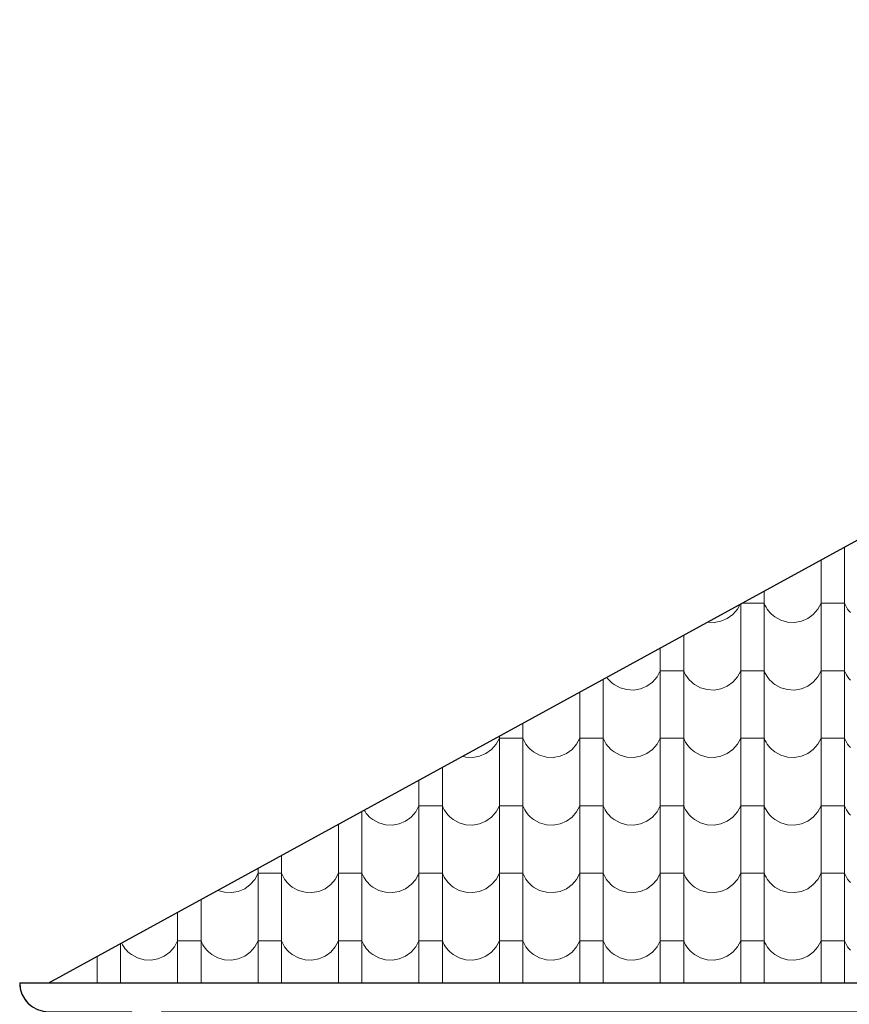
# Model space of a CAD drawing. Header units: millimetres. Extents: x -61343 to 9939, y -6894 to 7453.
# Tile 178 of 255: x 802 to 1142, y -5471 to -5067. Entities that reach past the tile are written whole.
import ezdxf

# ---------------------------------------------------------------- set-up
doc = ezdxf.new("R2010")
doc.units = ezdxf.units.MM
doc.header["$MEASUREMENT"] = 0
doc.layers.add('810-G Ogólne', color=7, linetype='Continuous')
doc.layers.add('990-D Import IFC', color=7, linetype='Continuous')

# ---------------------------------------------------------------- blocks, each defined once
blk = doc.blocks.new('*X1830', base_point=(515069.4, 47309.9))
at = {"layer": '990-D Import IFC', "color": 251, "linetype": 'Continuous', "lineweight": 13, "true_color": 0x6a6a6a}
for p, q in [((521387.5, -40653.9), (521387.5, -40776.1)), ((521291.4, -40706.5), (521291.4, -40776.1)), ((521291.4, -40776.1), (521291.4, -41053.1)), ((521387.5, -40776.1), (521387.5, -41053.1)), ((521057.5, -40834.6), (521057.5, -41053.1)), ((520929.4, -40930.7), (520948.1, -40909.2)), ((520948.1, -40909.2), (520959.1, -40888.4)), ((520961.4, -40887.2), (520961.4, -41053.1)), ((521009.4, -40884.2), (520966.9, -40884.2)), ((521057.5, -40884.2), (521009.4, -40884.2)), ((521057.5, -40884.2), (521061.1, -40892.5)), ((521061.1, -40892.5), (521065.4, -40900.6)), ((521065.4, -40900.6), (521070.2, -40908.3)), ((521070.2, -40908.3), (521075.5, -40915.7)), ((521259.4, -40930.7), (521278.1, -40909.2)), ((521278.1, -40909.2), (521291.4, -40884.2)), ((521339.4, -40884.2), (521291.4, -40884.2)), ((521387.5, -40884.2), (521339.4, -40884.2)), ((521387.5, -40884.2), (521391.1, -40892.5)), ((521391.1, -40892.5), (521395.4, -40900.6)), ((521395.4, -40900.6), (521400.2, -40908.3)), ((521400.2, -40908.3), (521405.5, -40915.7)), ((520880.4, -40958.5), (520906.5, -40947.4)), ((520906.5, -40947.4), (520929.4, -40930.7)), ((521075.5, -40915.7), (521081.4, -40922.6)), ((521081.4, -40922.6), (521087.8, -40929.1)), ((521087.8, -40929.1), (521094.6, -40935.2)), ((521094.6, -40935.2), (521101.9, -40940.7)), ((521101.9, -40940.7), (521126.7, -40954.4)), ((521210.4, -40958.5), (521236.5, -40947.4)), ((521236.5, -40947.4), (521259.4, -40930.7)), ((521405.5, -40915.7), (521411.4, -40922.6)), ((520824.6, -40962.1), (520852.4, -40963.5)), ((520852.4, -40963.5), (520880.4, -40958.5)), ((521126.7, -40954.4), (521154.1, -40962.1)), ((521154.1, -40962.1), (521182.4, -40963.5)), ((521182.4, -40963.5), (521210.4, -40958.5)), ((520727.5, -41015.3), (520727.5, -41053.1)), ((520631.4, -41067.9), (520631.4, -41330.1)), ((520727.5, -41053.1), (520727.5, -41330.1)), ((520961.4, -41053.1), (520961.4, -41330.1)), ((521057.5, -41053.1), (521057.5, -41330.1)), ((521291.4, -41053.1), (521291.4, -41330.1)), ((521387.5, -41053.1), (521387.5, -41330.1)), ((520412.1, -41187.9), (520415.5, -41192.7)), ((520415.5, -41192.7), (520421.4, -41199.6)), ((520599.4, -41207.7), (520618.1, -41186.2)), ((520618.1, -41186.2), (520631.4, -41161.2)), ((520679.4, -41161.2), (520631.4, -41161.2)), ((520727.5, -41161.2), (520679.4, -41161.2)), ((520727.5, -41161.2), (520731.1, -41169.5)), ((520731.1, -41169.5), (520735.4, -41177.6)), ((520735.4, -41177.6), (520740.2, -41185.3)), ((520740.2, -41185.3), (520745.5, -41192.7)), ((520745.5, -41192.7), (520751.4, -41199.6)), ((520929.4, -41207.7), (520948.1, -41186.2)), ((520948.1, -41186.2), (520961.4, -41161.2)), ((521009.4, -41161.2), (520961.4, -41161.2)), ((521057.5, -41161.2), (521009.4, -41161.2)), ((521057.5, -41161.2), (521061.1, -41169.5)), ((521061.1, -41169.5), (521065.4, -41177.6)), ((521065.4, -41177.6), (521070.2, -41185.3)), ((521070.2, -41185.3), (521075.5, -41192.7)), ((521075.5, -41192.7), (521081.4, -41199.6)), ((521259.4, -41207.7), (521278.1, -41186.2)), ((521278.1, -41186.2), (521291.4, -41161.2)), ((521339.4, -41161.2), (521291.4, -41161.2)), ((521387.5, -41161.2), (521339.4, -41161.2)), ((521387.5, -41161.2), (521391.1, -41169.5)), ((521391.1, -41169.5), (521395.4, -41177.6)), ((521395.4, -41177.6), (521400.2, -41185.3)), ((521400.2, -41185.3), (521405.5, -41192.7)), ((521405.5, -41192.7), (521411.4, -41199.6)), ((520397.5, -41196), (520397.5, -41330.1)), ((520421.4, -41199.6), (520427.8, -41206.1)), ((520427.8, -41206.1), (520434.6, -41212.2)), ((520434.6, -41212.2), (520441.9, -41217.7)), ((520441.9, -41217.7), (520466.7, -41231.4)), ((520466.7, -41231.4), (520494.1, -41239.1)), ((520522.4, -41240.5), (520550.4, -41235.5)), ((520550.4, -41235.5), (520576.5, -41224.4)), ((520576.5, -41224.4), (520599.4, -41207.7)), ((520751.4, -41199.6), (520757.8, -41206.1)), ((520757.8, -41206.1), (520764.6, -41212.2)), ((520764.6, -41212.2), (520771.9, -41217.7)), ((520771.9, -41217.7), (520796.7, -41231.4)), ((520796.7, -41231.4), (520824.1, -41239.1)), ((520852.4, -41240.5), (520880.4, -41235.5)), ((520880.4, -41235.5), (520906.5, -41224.4)), ((520906.5, -41224.4), (520929.4, -41207.7)), ((521081.4, -41199.6), (521087.8, -41206.1)), ((521087.8, -41206.1), (521094.6, -41212.2)), ((521094.6, -41212.2), (521101.9, -41217.7)), ((521101.9, -41217.7), (521126.7, -41231.4)), ((521126.7, -41231.4), (521154.1, -41239.1)), ((521182.4, -41240.5), (521210.4, -41235.5)), ((521210.4, -41235.5), (521236.5, -41224.4)), ((521236.5, -41224.4), (521259.4, -41207.7)), ((520301.4, -41248.6), (520301.4, -41330.1)), ((520494.1, -41239.1), (520522.4, -41240.5)), ((520824.1, -41239.1), (520852.4, -41240.5)), ((521154.1, -41239.1), (521182.4, -41240.5)), ((520301.4, -41330.1), (520301.4, -41607.1)), ((520397.5, -41330.1), (520397.5, -41607.1)), ((520631.4, -41330.1), (520631.4, -41607.1)), ((520727.5, -41330.1), (520727.5, -41607.1)), ((520961.4, -41330.1), (520961.4, -41607.1)), ((521057.5, -41330.1), (521057.5, -41607.1)), ((521291.4, -41330.1), (521291.4, -41607.1)), ((521387.5, -41330.1), (521387.5, -41607.1)), ((520067.5, -41376.6), (520067.5, -41607.1)), ((519971.4, -41429.2), (519971.4, -41607.1)), ((519939.4, -41484.7), (519958.1, -41463.2)), ((519958.1, -41463.2), (519971.4, -41438.2)), ((520019.4, -41438.2), (519971.4, -41438.2)), ((520067.5, -41438.2), (520019.4, -41438.2)), ((520067.5, -41438.2), (520071.1, -41446.5)), ((520071.1, -41446.5), (520075.4, -41454.6)), ((520075.4, -41454.6), (520080.2, -41462.3)), ((520080.2, -41462.3), (520085.5, -41469.7)), ((520085.5, -41469.7), (520091.4, -41476.6)), ((520091.4, -41476.6), (520097.8, -41483.1)), ((520269.4, -41484.7), (520288.1, -41463.2)), ((520288.1, -41463.2), (520301.4, -41438.2)), ((520349.4, -41438.2), (520301.4, -41438.2)), ((520397.5, -41438.2), (520349.4, -41438.2)), ((520397.5, -41438.2), (520401.1, -41446.5)), ((520401.1, -41446.5), (520405.4, -41454.6)), ((520405.4, -41454.6), (520410.2, -41462.3)), ((520410.2, -41462.3), (520415.5, -41469.7)), ((520415.5, -41469.7), (520421.4, -41476.6)), ((520421.4, -41476.6), (520427.8, -41483.1)), ((520599.4, -41484.7), (520618.1, -41463.2)), ((520618.1, -41463.2), (520631.4, -41438.2)), ((520679.4, -41438.2), (520631.4, -41438.2)), ((520727.5, -41438.2), (520679.4, -41438.2)), ((520727.5, -41438.2), (520731.1, -41446.5)), ((520731.1, -41446.5), (520735.4, -41454.6)), ((520735.4, -41454.6), (520740.2, -41462.3)), ((520740.2, -41462.3), (520745.5, -41469.7)), ((520745.5, -41469.7), (520751.4, -41476.6)), ((520751.4, -41476.6), (520757.8, -41483.1)), ((520929.4, -41484.7), (520948.1, -41463.2)), ((520948.1, -41463.2), (520961.4, -41438.2)), ((521009.4, -41438.2), (520961.4, -41438.2)), ((521057.5, -41438.2), (521009.4, -41438.2)), ((521057.5, -41438.2), (521061.1, -41446.5)), ((521061.1, -41446.5), (521065.4, -41454.6)), ((521065.4, -41454.6), (521070.2, -41462.3)), ((521070.2, -41462.3), (521075.5, -41469.7)), ((521075.5, -41469.7), (521081.4, -41476.6)), ((521081.4, -41476.6), (521087.8, -41483.1)), ((521259.4, -41484.7), (521278.1, -41463.2)), ((521278.1, -41463.2), (521291.4, -41438.2)), ((521339.4, -41438.2), (521291.4, -41438.2)), ((521387.5, -41438.2), (521339.4, -41438.2)), ((521387.5, -41438.2), (521391.1, -41446.5)), ((521391.1, -41446.5), (521395.4, -41454.6)), ((521395.4, -41454.6), (521400.2, -41462.3)), ((521400.2, -41462.3), (521405.5, -41469.7)), ((521405.5, -41469.7), (521411.4, -41476.6)), ((519820, -41512.1), (519834.1, -41516.1)), ((519834.1, -41516.1), (519862.4, -41517.5)), ((519862.4, -41517.5), (519890.4, -41512.5)), ((519890.4, -41512.5), (519916.5, -41501.4)), ((519916.5, -41501.4), (519939.4, -41484.7)), ((520097.8, -41483.1), (520104.6, -41489.2)), ((520104.6, -41489.2), (520111.9, -41494.7)), ((520111.9, -41494.7), (520136.7, -41508.4)), ((520136.7, -41508.4), (520164.1, -41516.1)), ((520164.1, -41516.1), (520192.4, -41517.5)), ((520192.4, -41517.5), (520220.4, -41512.5)), ((520220.4, -41512.5), (520246.5, -41501.4)), ((520246.5, -41501.4), (520269.4, -41484.7)), ((520427.8, -41483.1), (520434.6, -41489.2)), ((520434.6, -41489.2), (520441.9, -41494.7)), ((520441.9, -41494.7), (520466.7, -41508.4)), ((520466.7, -41508.4), (520494.1, -41516.1)), ((520494.1, -41516.1), (520522.4, -41517.5)), ((520522.4, -41517.5), (520550.4, -41512.5)), ((520550.4, -41512.5), (520576.5, -41501.4)), ((520576.5, -41501.4), (520599.4, -41484.7)), ((520757.8, -41483.1), (520764.6, -41489.2)), ((520764.6, -41489.2), (520771.9, -41494.7)), ((520771.9, -41494.7), (520796.7, -41508.4)), ((520796.7, -41508.4), (520824.1, -41516.1)), ((520824.1, -41516.1), (520852.4, -41517.5)), ((520852.4, -41517.5), (520880.4, -41512.5)), ((520880.4, -41512.5), (520906.5, -41501.4)), ((520906.5, -41501.4), (520929.4, -41484.7)), ((521087.8, -41483.1), (521094.6, -41489.2)), ((521094.6, -41489.2), (521101.9, -41494.7)), ((521101.9, -41494.7), (521126.7, -41508.4)), ((521126.7, -41508.4), (521154.1, -41516.1)), ((521154.1, -41516.1), (521182.4, -41517.5)), ((521182.4, -41517.5), (521210.4, -41512.5)), ((521210.4, -41512.5), (521236.5, -41501.4)), ((521236.5, -41501.4), (521259.4, -41484.7)), ((519737.5, -41557.3), (519737.5, -41607.1)), ((519641.4, -41609.9), (519641.4, -41884.1)), ((519737.5, -41607.1), (519737.5, -41884.1)), ((519971.4, -41607.1), (519971.4, -41884.1)), ((520067.5, -41607.1), (520067.5, -41884.1)), ((520301.4, -41607.1), (520301.4, -41884.1)), ((520397.5, -41607.1), (520397.5, -41884.1)), ((520631.4, -41607.1), (520631.4, -41884.1)), ((520727.5, -41607.1), (520727.5, -41884.1)), ((520961.4, -41607.1), (520961.4, -41884.1)), ((521057.5, -41607.1), (521057.5, -41884.1)), ((521291.4, -41607.1), (521291.4, -41884.1)), ((521387.5, -41607.1), (521387.5, -41884.1)), ((519628.1, -41740.2), (519641.4, -41715.2)), ((519689.4, -41715.2), (519641.4, -41715.2)), ((519737.5, -41715.2), (519689.4, -41715.2)), ((519737.5, -41715.2), (519741.1, -41723.5)), ((519958.1, -41740.2), (519971.4, -41715.2)), ((520019.4, -41715.2), (519971.4, -41715.2)), ((520067.5, -41715.2), (520019.4, -41715.2)), ((520067.5, -41715.2), (520071.1, -41723.5)), ((520288.1, -41740.2), (520301.4, -41715.2)), ((520349.4, -41715.2), (520301.4, -41715.2)), ((520397.5, -41715.2), (520349.4, -41715.2)), ((520397.5, -41715.2), (520401.1, -41723.5)), ((520618.1, -41740.2), (520631.4, -41715.2)), ((520679.4, -41715.2), (520631.4, -41715.2)), ((520727.5, -41715.2), (520679.4, -41715.2)), ((520727.5, -41715.2), (520731.1, -41723.5)), ((520948.1, -41740.2), (520961.4, -41715.2)), ((521009.4, -41715.2), (520961.4, -41715.2)), ((521057.5, -41715.2), (521009.4, -41715.2)), ((521057.5, -41715.2), (521061.1, -41723.5)), ((521278.1, -41740.2), (521291.4, -41715.2)), ((521339.4, -41715.2), (521291.4, -41715.2)), ((521387.5, -41715.2), (521339.4, -41715.2)), ((521387.5, -41715.2), (521391.1, -41723.5)), ((519407.5, -41738), (519407.5, -41884.1)), ((519416.3, -41733.1), (519420.2, -41739.3)), ((519420.2, -41739.3), (519425.5, -41746.7)), ((519425.5, -41746.7), (519431.4, -41753.6)), ((519431.4, -41753.6), (519437.8, -41760.1)), ((519437.8, -41760.1), (519444.6, -41766.2)), ((519609.4, -41761.7), (519628.1, -41740.2)), ((519741.1, -41723.5), (519745.4, -41731.6)), ((519745.4, -41731.6), (519750.2, -41739.3)), ((519750.2, -41739.3), (519755.5, -41746.7)), ((519755.5, -41746.7), (519761.4, -41753.6)), ((519761.4, -41753.6), (519767.8, -41760.1)), ((519767.8, -41760.1), (519774.6, -41766.2)), ((519939.4, -41761.7), (519958.1, -41740.2)), ((520071.1, -41723.5), (520075.4, -41731.6)), ((520075.4, -41731.6), (520080.2, -41739.3)), ((520080.2, -41739.3), (520085.5, -41746.7)), ((520085.5, -41746.7), (520091.4, -41753.6)), ((520091.4, -41753.6), (520097.8, -41760.1)), ((520097.8, -41760.1), (520104.6, -41766.2)), ((520269.4, -41761.7), (520288.1, -41740.2)), ((520401.1, -41723.5), (520405.4, -41731.6)), ((520405.4, -41731.6), (520410.2, -41739.3)), ((520410.2, -41739.3), (520415.5, -41746.7)), ((520415.5, -41746.7), (520421.4, -41753.6)), ((520421.4, -41753.6), (520427.8, -41760.1)), ((520427.8, -41760.1), (520434.6, -41766.2)), ((520599.4, -41761.7), (520618.1, -41740.2)), ((520731.1, -41723.5), (520735.4, -41731.6)), ((520735.4, -41731.6), (520740.2, -41739.3)), ((520740.2, -41739.3), (520745.5, -41746.7)), ((520745.5, -41746.7), (520751.4, -41753.6)), ((520751.4, -41753.6), (520757.8, -41760.1)), ((520757.8, -41760.1), (520764.6, -41766.2)), ((520929.4, -41761.7), (520948.1, -41740.2)), ((521061.1, -41723.5), (521065.4, -41731.6)), ((521065.4, -41731.6), (521070.2, -41739.3)), ((521070.2, -41739.3), (521075.5, -41746.7)), ((521075.5, -41746.7), (521081.4, -41753.6)), ((521081.4, -41753.6), (521087.8, -41760.1)), ((521087.8, -41760.1), (521094.6, -41766.2)), ((521259.4, -41761.7), (521278.1, -41740.2)), ((521391.1, -41723.5), (521395.4, -41731.6)), ((521395.4, -41731.6), (521400.2, -41739.3)), ((521400.2, -41739.3), (521405.5, -41746.7)), ((521405.5, -41746.7), (521411.4, -41753.6)), ((519311.4, -41790.6), (519311.4, -41884.1)), ((519444.6, -41766.2), (519451.9, -41771.7)), ((519451.9, -41771.7), (519476.7, -41785.4)), ((519476.7, -41785.4), (519504.1, -41793.1)), ((519504.1, -41793.1), (519532.4, -41794.5)), ((519532.4, -41794.5), (519560.4, -41789.5)), ((519560.4, -41789.5), (519586.5, -41778.4)), ((519586.5, -41778.4), (519609.4, -41761.7)), ((519774.6, -41766.2), (519781.9, -41771.7)), ((519781.9, -41771.7), (519806.7, -41785.4)), ((519806.7, -41785.4), (519834.1, -41793.1)), ((519834.1, -41793.1), (519862.4, -41794.5)), ((519862.4, -41794.5), (519890.4, -41789.5)), ((519890.4, -41789.5), (519916.5, -41778.4)), ((519916.5, -41778.4), (519939.4, -41761.7)), ((520104.6, -41766.2), (520111.9, -41771.7)), ((520111.9, -41771.7), (520136.7, -41785.4)), ((520136.7, -41785.4), (520164.1, -41793.1)), ((520164.1, -41793.1), (520192.4, -41794.5)), ((520192.4, -41794.5), (520220.4, -41789.5)), ((520220.4, -41789.5), (520246.5, -41778.4)), ((520246.5, -41778.4), (520269.4, -41761.7)), ((520434.6, -41766.2), (520441.9, -41771.7)), ((520441.9, -41771.7), (520466.7, -41785.4)), ((520466.7, -41785.4), (520494.1, -41793.1)), ((520494.1, -41793.1), (520522.4, -41794.5)), ((520522.4, -41794.5), (520550.4, -41789.5)), ((520550.4, -41789.5), (520576.5, -41778.4)), ((520576.5, -41778.4), (520599.4, -41761.7)), ((520764.6, -41766.2), (520771.9, -41771.7)), ((520771.9, -41771.7), (520796.7, -41785.4)), ((520796.7, -41785.4), (520824.1, -41793.1)), ((520824.1, -41793.1), (520852.4, -41794.5)), ((520852.4, -41794.5), (520880.4, -41789.5)), ((520880.4, -41789.5), (520906.5, -41778.4)), ((520906.5, -41778.4), (520929.4, -41761.7)), ((521094.6, -41766.2), (521101.9, -41771.7)), ((521101.9, -41771.7), (521126.7, -41785.4)), ((521126.7, -41785.4), (521154.1, -41793.1)), ((521154.1, -41793.1), (521182.4, -41794.5)), ((521182.4, -41794.5), (521210.4, -41789.5)), ((521210.4, -41789.5), (521236.5, -41778.4)), ((521236.5, -41778.4), (521259.4, -41761.7)), ((519077.5, -41918.7), (519077.5, -42161.1)), ((519311.4, -41884.1), (519311.4, -42161.1)), ((519407.5, -41884.1), (519407.5, -42161.1)), ((519641.4, -41884.1), (519641.4, -42161.1)), ((519737.5, -41884.1), (519737.5, -42161.1)), ((519971.4, -41884.1), (519971.4, -42161.1)), ((520067.5, -41884.1), (520067.5, -42161.1)), ((520301.4, -41884.1), (520301.4, -42161.1)), ((520397.5, -41884.1), (520397.5, -42161.1)), ((520631.4, -41884.1), (520631.4, -42161.1)), ((520727.5, -41884.1), (520727.5, -42161.1)), ((520961.4, -41884.1), (520961.4, -42161.1)), ((521057.5, -41884.1), (521057.5, -42161.1)), ((521291.4, -41884.1), (521291.4, -42161.1)), ((521387.5, -41884.1), (521387.5, -42161.1)), ((518968.1, -42017.2), (518981.4, -41992.2)), ((518981.4, -41971.3), (518981.4, -42161.1)), ((519029.4, -41992.2), (518981.4, -41992.2)), ((519077.5, -41992.2), (519029.4, -41992.2)), ((519077.5, -41992.2), (519081.1, -42000.5)), ((519081.1, -42000.5), (519085.4, -42008.6)), ((519298.1, -42017.2), (519311.4, -41992.2)), ((519359.4, -41992.2), (519311.4, -41992.2)), ((519407.5, -41992.2), (519359.4, -41992.2)), ((519407.5, -41992.2), (519411.1, -42000.5)), ((519411.1, -42000.5), (519415.4, -42008.6)), ((519628.1, -42017.2), (519641.4, -41992.2)), ((519689.4, -41992.2), (519641.4, -41992.2)), ((519737.5, -41992.2), (519689.4, -41992.2)), ((519737.5, -41992.2), (519741.1, -42000.5)), ((519741.1, -42000.5), (519745.4, -42008.6)), ((519958.1, -42017.2), (519971.4, -41992.2)), ((520019.4, -41992.2), (519971.4, -41992.2)), ((520067.5, -41992.2), (520019.4, -41992.2)), ((520067.5, -41992.2), (520071.1, -42000.5)), ((520071.1, -42000.5), (520075.4, -42008.6)), ((520288.1, -42017.2), (520301.4, -41992.2)), ((520349.4, -41992.2), (520301.4, -41992.2)), ((520397.5, -41992.2), (520349.4, -41992.2)), ((520397.5, -41992.2), (520401.1, -42000.5)), ((520401.1, -42000.5), (520405.4, -42008.6)), ((520618.1, -42017.2), (520631.4, -41992.2)), ((520679.4, -41992.2), (520631.4, -41992.2)), ((520727.5, -41992.2), (520679.4, -41992.2)), ((520727.5, -41992.2), (520731.1, -42000.5)), ((520731.1, -42000.5), (520735.4, -42008.6)), ((520948.1, -42017.2), (520961.4, -41992.2)), ((521009.4, -41992.2), (520961.4, -41992.2)), ((521057.5, -41992.2), (521009.4, -41992.2)), ((521057.5, -41992.2), (521061.1, -42000.5)), ((521061.1, -42000.5), (521065.4, -42008.6)), ((521278.1, -42017.2), (521291.4, -41992.2)), ((521339.4, -41992.2), (521291.4, -41992.2)), ((521387.5, -41992.2), (521339.4, -41992.2)), ((521387.5, -41992.2), (521391.1, -42000.5)), ((521391.1, -42000.5), (521395.4, -42008.6)), ((518926.5, -42055.4), (518949.4, -42038.7)), ((518949.4, -42038.7), (518968.1, -42017.2)), ((519085.4, -42008.6), (519090.2, -42016.3)), ((519090.2, -42016.3), (519095.5, -42023.7)), ((519095.5, -42023.7), (519101.4, -42030.6)), ((519101.4, -42030.6), (519107.8, -42037.1)), ((519107.8, -42037.1), (519114.6, -42043.2)), ((519114.6, -42043.2), (519121.9, -42048.7)), ((519256.5, -42055.4), (519279.4, -42038.7)), ((519279.4, -42038.7), (519298.1, -42017.2)), ((519415.4, -42008.6), (519420.2, -42016.3)), ((519420.2, -42016.3), (519425.5, -42023.7)), ((519425.5, -42023.7), (519431.4, -42030.6)), ((519431.4, -42030.6), (519437.8, -42037.1)), ((519437.8, -42037.1), (519444.6, -42043.2)), ((519444.6, -42043.2), (519451.9, -42048.7)), ((519586.5, -42055.4), (519609.4, -42038.7)), ((519609.4, -42038.7), (519628.1, -42017.2)), ((519745.4, -42008.6), (519750.2, -42016.3)), ((519750.2, -42016.3), (519755.5, -42023.7)), ((519755.5, -42023.7), (519761.4, -42030.6)), ((519761.4, -42030.6), (519767.8, -42037.1)), ((519767.8, -42037.1), (519774.6, -42043.2)), ((519774.6, -42043.2), (519781.9, -42048.7)), ((519916.5, -42055.4), (519939.4, -42038.7)), ((519939.4, -42038.7), (519958.1, -42017.2)), ((520075.4, -42008.6), (520080.2, -42016.3)), ((520080.2, -42016.3), (520085.5, -42023.7)), ((520085.5, -42023.7), (520091.4, -42030.6)), ((520091.4, -42030.6), (520097.8, -42037.1)), ((520097.8, -42037.1), (520104.6, -42043.2)), ((520104.6, -42043.2), (520111.9, -42048.7)), ((520246.5, -42055.4), (520269.4, -42038.7)), ((520269.4, -42038.7), (520288.1, -42017.2)), ((520405.4, -42008.6), (520410.2, -42016.3)), ((520410.2, -42016.3), (520415.5, -42023.7)), ((520415.5, -42023.7), (520421.4, -42030.6)), ((520421.4, -42030.6), (520427.8, -42037.1)), ((520427.8, -42037.1), (520434.6, -42043.2)), ((520434.6, -42043.2), (520441.9, -42048.7)), ((520576.5, -42055.4), (520599.4, -42038.7)), ((520599.4, -42038.7), (520618.1, -42017.2)), ((520735.4, -42008.6), (520740.2, -42016.3)), ((520740.2, -42016.3), (520745.5, -42023.7)), ((520745.5, -42023.7), (520751.4, -42030.6)), ((520751.4, -42030.6), (520757.8, -42037.1)), ((520757.8, -42037.1), (520764.6, -42043.2)), ((520764.6, -42043.2), (520771.9, -42048.7)), ((520906.5, -42055.4), (520929.4, -42038.7)), ((520929.4, -42038.7), (520948.1, -42017.2)), ((521065.4, -42008.6), (521070.2, -42016.3)), ((521070.2, -42016.3), (521075.5, -42023.7)), ((521075.5, -42023.7), (521081.4, -42030.6)), ((521081.4, -42030.6), (521087.8, -42037.1)), ((521087.8, -42037.1), (521094.6, -42043.2)), ((521094.6, -42043.2), (521101.9, -42048.7)), ((521236.5, -42055.4), (521259.4, -42038.7)), ((521259.4, -42038.7), (521278.1, -42017.2)), ((521395.4, -42008.6), (521400.2, -42016.3)), ((521400.2, -42016.3), (521405.5, -42023.7)), ((521405.5, -42023.7), (521411.4, -42030.6)), ((518815.9, -42061.9), (518816.7, -42062.4)), ((518816.7, -42062.4), (518844.1, -42070.1)), ((518844.1, -42070.1), (518872.4, -42071.5)), ((518872.4, -42071.5), (518900.4, -42066.5)), ((518900.4, -42066.5), (518926.5, -42055.4)), ((519121.9, -42048.7), (519146.7, -42062.4)), ((519146.7, -42062.4), (519174.1, -42070.1)), ((519174.1, -42070.1), (519202.4, -42071.5)), ((519202.4, -42071.5), (519230.4, -42066.5)), ((519230.4, -42066.5), (519256.5, -42055.4)), ((519451.9, -42048.7), (519476.7, -42062.4)), ((519476.7, -42062.4), (519504.1, -42070.1)), ((519504.1, -42070.1), (519532.4, -42071.5)), ((519532.4, -42071.5), (519560.4, -42066.5)), ((519560.4, -42066.5), (519586.5, -42055.4)), ((519781.9, -42048.7), (519806.7, -42062.4)), ((519806.7, -42062.4), (519834.1, -42070.1)), ((519834.1, -42070.1), (519862.4, -42071.5)), ((519862.4, -42071.5), (519890.4, -42066.5)), ((519890.4, -42066.5), (519916.5, -42055.4)), ((520111.9, -42048.7), (520136.7, -42062.4)), ((520136.7, -42062.4), (520164.1, -42070.1)), ((520164.1, -42070.1), (520192.4, -42071.5)), ((520192.4, -42071.5), (520220.4, -42066.5)), ((520220.4, -42066.5), (520246.5, -42055.4)), ((520441.9, -42048.7), (520466.7, -42062.4)), ((520466.7, -42062.4), (520494.1, -42070.1)), ((520494.1, -42070.1), (520522.4, -42071.5)), ((520522.4, -42071.5), (520550.4, -42066.5)), ((520550.4, -42066.5), (520576.5, -42055.4)), ((520771.9, -42048.7), (520796.7, -42062.4)), ((520796.7, -42062.4), (520824.1, -42070.1)), ((520824.1, -42070.1), (520852.4, -42071.5)), ((520852.4, -42071.5), (520880.4, -42066.5)), ((520880.4, -42066.5), (520906.5, -42055.4)), ((521101.9, -42048.7), (521126.7, -42062.4)), ((521126.7, -42062.4), (521154.1, -42070.1)), ((521154.1, -42070.1), (521182.4, -42071.5)), ((521182.4, -42071.5), (521210.4, -42066.5)), ((521210.4, -42066.5), (521236.5, -42055.4)), ((518747.5, -42099.3), (518747.5, -42161.1)), ((518651.4, -42151.9), (518651.4, -42161.1)), ((518651.4, -42161.1), (518651.4, -42438.1)), ((518747.5, -42161.1), (518747.5, -42438.1)), ((518981.4, -42161.1), (518981.4, -42438.1)), ((519077.5, -42161.1), (519077.5, -42438.1)), ((519311.4, -42161.1), (519311.4, -42438.1)), ((519407.5, -42161.1), (519407.5, -42438.1)), ((519641.4, -42161.1), (519641.4, -42438.1)), ((519737.5, -42161.1), (519737.5, -42438.1)), ((519971.4, -42161.1), (519971.4, -42438.1)), ((520067.5, -42161.1), (520067.5, -42438.1)), ((520301.4, -42161.1), (520301.4, -42438.1)), ((520397.5, -42161.1), (520397.5, -42438.1)), ((520631.4, -42161.1), (520631.4, -42438.1)), ((520727.5, -42161.1), (520727.5, -42438.1)), ((520961.4, -42161.1), (520961.4, -42438.1)), ((521057.5, -42161.1), (521057.5, -42438.1)), ((521291.4, -42161.1), (521291.4, -42438.1)), ((521387.5, -42161.1), (521387.5, -42438.1)), ((518417.5, -42280), (518417.5, -42438.1)), ((518421.3, -42277.9), (518425.4, -42285.6)), ((518425.4, -42285.6), (518430.2, -42293.3)), ((518638.1, -42294.2), (518651.4, -42269.2)), ((518699.4, -42269.2), (518651.4, -42269.2)), ((518747.5, -42269.2), (518699.4, -42269.2)), ((518747.5, -42269.2), (518751.1, -42277.5)), ((518751.1, -42277.5), (518755.4, -42285.6)), ((518755.4, -42285.6), (518760.2, -42293.3)), ((518968.1, -42294.2), (518981.4, -42269.2)), ((519029.4, -42269.2), (518981.4, -42269.2)), ((519077.5, -42269.2), (519029.4, -42269.2)), ((519077.5, -42269.2), (519081.1, -42277.5)), ((519081.1, -42277.5), (519085.4, -42285.6)), ((519085.4, -42285.6), (519090.2, -42293.3)), ((519298.1, -42294.2), (519311.4, -42269.2)), ((519359.4, -42269.2), (519311.4, -42269.2)), ((519407.5, -42269.2), (519359.4, -42269.2)), ((519407.5, -42269.2), (519411.1, -42277.5)), ((519411.1, -42277.5), (519415.4, -42285.6)), ((519415.4, -42285.6), (519420.2, -42293.3)), ((519628.1, -42294.2), (519641.4, -42269.2)), ((519689.4, -42269.2), (519641.4, -42269.2)), ((519737.5, -42269.2), (519689.4, -42269.2)), ((519737.5, -42269.2), (519741.1, -42277.5)), ((519741.1, -42277.5), (519745.4, -42285.6)), ((519745.4, -42285.6), (519750.2, -42293.3)), ((519958.1, -42294.2), (519971.4, -42269.2)), ((520019.4, -42269.2), (519971.4, -42269.2)), ((520067.5, -42269.2), (520019.4, -42269.2)), ((520067.5, -42269.2), (520071.1, -42277.5)), ((520071.1, -42277.5), (520075.4, -42285.6)), ((520075.4, -42285.6), (520080.2, -42293.3)), ((520288.1, -42294.2), (520301.4, -42269.2)), ((520349.4, -42269.2), (520301.4, -42269.2)), ((520397.5, -42269.2), (520349.4, -42269.2)), ((520397.5, -42269.2), (520401.1, -42277.5)), ((520401.1, -42277.5), (520405.4, -42285.6)), ((520405.4, -42285.6), (520410.2, -42293.3)), ((520618.1, -42294.2), (520631.4, -42269.2)), ((520679.4, -42269.2), (520631.4, -42269.2)), ((520727.5, -42269.2), (520679.4, -42269.2)), ((520727.5, -42269.2), (520731.1, -42277.5)), ((520731.1, -42277.5), (520735.4, -42285.6)), ((520735.4, -42285.6), (520740.2, -42293.3)), ((520948.1, -42294.2), (520961.4, -42269.2)), ((521009.4, -42269.2), (520961.4, -42269.2)), ((521057.5, -42269.2), (521009.4, -42269.2)), ((521057.5, -42269.2), (521061.1, -42277.5)), ((521061.1, -42277.5), (521065.4, -42285.6)), ((521065.4, -42285.6), (521070.2, -42293.3)), ((521278.1, -42294.2), (521291.4, -42269.2)), ((521339.4, -42269.2), (521291.4, -42269.2)), ((521387.5, -42269.2), (521339.4, -42269.2)), ((521387.5, -42269.2), (521391.1, -42277.5)), ((521391.1, -42277.5), (521395.4, -42285.6)), ((521395.4, -42285.6), (521400.2, -42293.3)), ((518430.2, -42293.3), (518435.5, -42300.7)), ((518435.5, -42300.7), (518441.4, -42307.6)), ((518441.4, -42307.6), (518447.8, -42314.1)), ((518447.8, -42314.1), (518454.6, -42320.2)), ((518454.6, -42320.2), (518461.9, -42325.7)), ((518461.9, -42325.7), (518486.7, -42339.4)), ((518596.5, -42332.4), (518619.4, -42315.7)), ((518619.4, -42315.7), (518638.1, -42294.2)), ((518760.2, -42293.3), (518765.5, -42300.7)), ((518765.5, -42300.7), (518771.4, -42307.6)), ((518771.4, -42307.6), (518777.8, -42314.1)), ((518777.8, -42314.1), (518784.6, -42320.2)), ((518784.6, -42320.2), (518791.9, -42325.7)), ((518791.9, -42325.7), (518816.7, -42339.4)), ((518926.5, -42332.4), (518949.4, -42315.7)), ((518949.4, -42315.7), (518968.1, -42294.2)), ((519090.2, -42293.3), (519095.5, -42300.7)), ((519095.5, -42300.7), (519101.4, -42307.6)), ((519101.4, -42307.6), (519107.8, -42314.1)), ((519107.8, -42314.1), (519114.6, -42320.2)), ((519114.6, -42320.2), (519121.9, -42325.7)), ((519121.9, -42325.7), (519146.7, -42339.4)), ((519256.5, -42332.4), (519279.4, -42315.7)), ((519279.4, -42315.7), (519298.1, -42294.2)), ((519420.2, -42293.3), (519425.5, -42300.7)), ((519425.5, -42300.7), (519431.4, -42307.6)), ((519431.4, -42307.6), (519437.8, -42314.1)), ((519437.8, -42314.1), (519444.6, -42320.2)), ((519444.6, -42320.2), (519451.9, -42325.7)), ((519451.9, -42325.7), (519476.7, -42339.4)), ((519586.5, -42332.4), (519609.4, -42315.7)), ((519609.4, -42315.7), (519628.1, -42294.2)), ((519750.2, -42293.3), (519755.5, -42300.7)), ((519755.5, -42300.7), (519761.4, -42307.6)), ((519761.4, -42307.6), (519767.8, -42314.1)), ((519767.8, -42314.1), (519774.6, -42320.2)), ((519774.6, -42320.2), (519781.9, -42325.7)), ((519781.9, -42325.7), (519806.7, -42339.4)), ((519916.5, -42332.4), (519939.4, -42315.7)), ((519939.4, -42315.7), (519958.1, -42294.2)), ((520080.2, -42293.3), (520085.5, -42300.7)), ((520085.5, -42300.7), (520091.4, -42307.6)), ((520091.4, -42307.6), (520097.8, -42314.1)), ((520097.8, -42314.1), (520104.6, -42320.2)), ((520104.6, -42320.2), (520111.9, -42325.7)), ((520111.9, -42325.7), (520136.7, -42339.4)), ((520246.5, -42332.4), (520269.4, -42315.7)), ((520269.4, -42315.7), (520288.1, -42294.2)), ((520410.2, -42293.3), (520415.5, -42300.7)), ((520415.5, -42300.7), (520421.4, -42307.6)), ((520421.4, -42307.6), (520427.8, -42314.1)), ((520427.8, -42314.1), (520434.6, -42320.2)), ((520434.6, -42320.2), (520441.9, -42325.7)), ((520441.9, -42325.7), (520466.7, -42339.4)), ((520576.5, -42332.4), (520599.4, -42315.7)), ((520599.4, -42315.7), (520618.1, -42294.2)), ((520740.2, -42293.3), (520745.5, -42300.7)), ((520745.5, -42300.7), (520751.4, -42307.6)), ((520751.4, -42307.6), (520757.8, -42314.1)), ((520757.8, -42314.1), (520764.6, -42320.2)), ((520764.6, -42320.2), (520771.9, -42325.7)), ((520771.9, -42325.7), (520796.7, -42339.4)), ((520906.5, -42332.4), (520929.4, -42315.7)), ((520929.4, -42315.7), (520948.1, -42294.2)), ((521070.2, -42293.3), (521075.5, -42300.7)), ((521075.5, -42300.7), (521081.4, -42307.6)), ((521081.4, -42307.6), (521087.8, -42314.1)), ((521087.8, -42314.1), (521094.6, -42320.2)), ((521094.6, -42320.2), (521101.9, -42325.7)), ((521101.9, -42325.7), (521126.7, -42339.4)), ((521236.5, -42332.4), (521259.4, -42315.7)), ((521259.4, -42315.7), (521278.1, -42294.2)), ((521400.2, -42293.3), (521405.5, -42300.7)), ((521405.5, -42300.7), (521411.4, -42307.6)), ((518321.4, -42332.6), (518321.4, -42438.1)), ((518486.7, -42339.4), (518514.1, -42347.1)), ((518514.1, -42347.1), (518542.4, -42348.5)), ((518542.4, -42348.5), (518570.4, -42343.5)), ((518570.4, -42343.5), (518596.5, -42332.4)), ((518816.7, -42339.4), (518844.1, -42347.1)), ((518844.1, -42347.1), (518872.4, -42348.5)), ((518872.4, -42348.5), (518900.4, -42343.5)), ((518900.4, -42343.5), (518926.5, -42332.4)), ((519146.7, -42339.4), (519174.1, -42347.1)), ((519174.1, -42347.1), (519202.4, -42348.5)), ((519202.4, -42348.5), (519230.4, -42343.5)), ((519230.4, -42343.5), (519256.5, -42332.4)), ((519476.7, -42339.4), (519504.1, -42347.1)), ((519504.1, -42347.1), (519532.4, -42348.5)), ((519532.4, -42348.5), (519560.4, -42343.5)), ((519560.4, -42343.5), (519586.5, -42332.4)), ((519806.7, -42339.4), (519834.1, -42347.1)), ((519834.1, -42347.1), (519862.4, -42348.5)), ((519862.4, -42348.5), (519890.4, -42343.5)), ((519890.4, -42343.5), (519916.5, -42332.4)), ((520136.7, -42339.4), (520164.1, -42347.1)), ((520164.1, -42347.1), (520192.4, -42348.5)), ((520192.4, -42348.5), (520220.4, -42343.5)), ((520220.4, -42343.5), (520246.5, -42332.4)), ((520466.7, -42339.4), (520494.1, -42347.1)), ((520494.1, -42347.1), (520522.4, -42348.5)), ((520522.4, -42348.5), (520550.4, -42343.5)), ((520550.4, -42343.5), (520576.5, -42332.4)), ((520796.7, -42339.4), (520824.1, -42347.1)), ((520824.1, -42347.1), (520852.4, -42348.5)), ((520852.4, -42348.5), (520880.4, -42343.5)), ((520880.4, -42343.5), (520906.5, -42332.4)), ((521126.7, -42339.4), (521154.1, -42347.1)), ((521154.1, -42347.1), (521182.4, -42348.5)), ((521182.4, -42348.5), (521210.4, -42343.5)), ((521210.4, -42343.5), (521236.5, -42332.4)), ((518321.4, -42438.1), (518321.4, -42441)), ((518417.5, -42438.1), (518417.5, -42441)), ((518651.4, -42438.1), (518651.4, -42441)), ((518747.5, -42438.1), (518747.5, -42441)), ((518981.4, -42438.1), (518981.4, -42441)), ((519077.5, -42438.1), (519077.5, -42441)), ((519311.4, -42438.1), (519311.4, -42441)), ((519407.5, -42438.1), (519407.5, -42441)), ((519641.4, -42438.1), (519641.4, -42441)), ((519737.5, -42438.1), (519737.5, -42441)), ((519971.4, -42438.1), (519971.4, -42441)), ((520067.5, -42438.1), (520067.5, -42441)), ((520301.4, -42438.1), (520301.4, -42441)), ((520397.5, -42438.1), (520397.5, -42441)), ((520631.4, -42438.1), (520631.4, -42441)), ((520727.5, -42438.1), (520727.5, -42441)), ((520961.4, -42438.1), (520961.4, -42441)), ((521057.5, -42438.1), (521057.5, -42441)), ((521291.4, -42438.1), (521291.4, -42441)), ((521387.5, -42438.1), (521387.5, -42441))]:
    blk.add_line(p, q, dxfattribs=at)
blk = doc.blocks.new('Wypełnienie_15_3', base_point=(515069.4, 47309.9))
at = {"layer": '990-D Import IFC', "color": 251, "linetype": 'Continuous', "lineweight": 13, "true_color": 0x6a6a6a}
blk.add_blockref('*X1830', (515069.4, 47309.9), dxfattribs=at)

msp = doc.modelspace()

# ---------------------------------------------------------------- linework, layer by layer
at = {"layer": '810-G Ogólne', "color": 7, "linetype": 'Continuous', "lineweight": 25}
for p, q in [((813.971, -5462.404), (1535.422, -5067.404)), ((801.971, -5462.404), (1607.971, -5462.404))]:
    msp.add_line(p, q, dxfattribs=at)
msp.add_arc((813.971, -5462.404), 12, 180, 270, dxfattribs=at)
at = {"layer": '990-D Import IFC', "color": 7, "linetype": 'Continuous', "lineweight": 13}
msp.add_lwpolyline([(1535.422, -5067.404), (3035.371, -5067.404), (2421.044, -5435.404), (1607.971, -5435.404), (1607.971, -5462.404), (813.971, -5462.404)], close=True, dxfattribs=at)
msp.add_lwpolyline([(1607.971, -5474.404), (860.207, -5474.404), (860.207, -5492.844), (902.679, -5505.786), (902.679, -5893.57), (887.251, -5908.998), (878.766, -5900.512), (890.397, -5888.882), (890.397, -5514.902), (848.016, -5501.987), (848.016, -5474.404), (813.971, -5474.404, -0.4142136), (801.971, -5462.404), (1607.971, -5462.404)], format="xyb", close=True, dxfattribs=at)

# ---------------------------------------------------------------- block references
at = {"layer": '990-D Import IFC', "color": 251, "linetype": 'Continuous', "lineweight": 13, "true_color": 0x6a6a6a, "xscale": 0.1, "yscale": 0.1, "zscale": 0.1}
msp.add_blockref('Wypełnienie_15_3', (508.562, 3512.683), dxfattribs=at)

doc.saveas('drawing.dxf')
